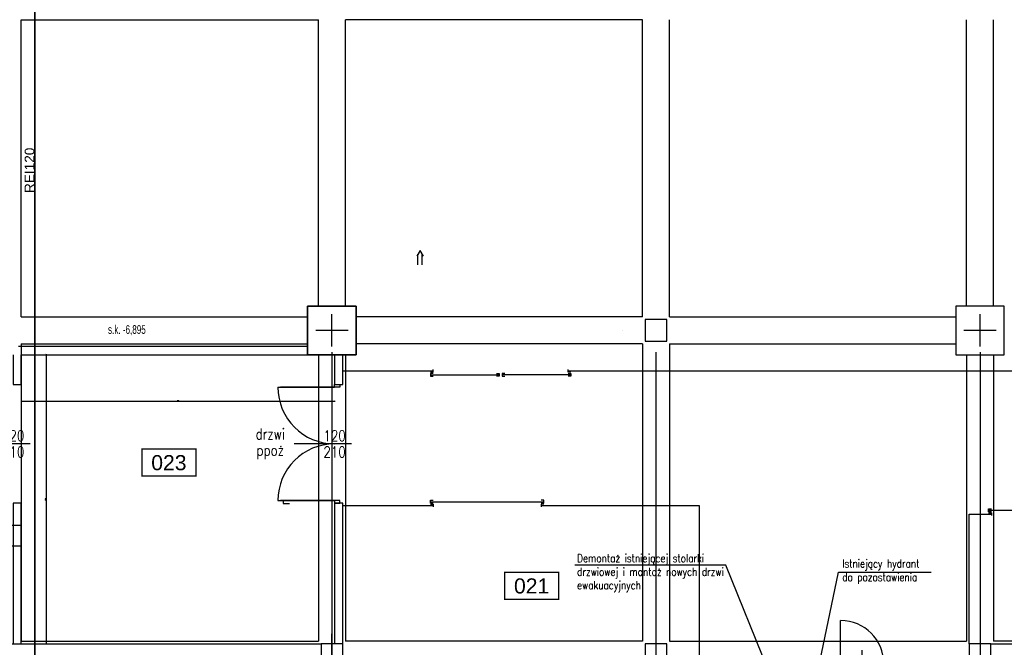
# Model space of a CAD drawing. Header units: centimetres. Extents: x -156440 to 298236, y -263599 to 81430.
# Tile 51 of 170: x 158244 to 176474, y -163097 to -151482. Entities that reach past the tile are written whole.
import ezdxf
from ezdxf.enums import TextEntityAlignment as Align

# ---------------------------------------------------------------- set-up
doc = ezdxf.new("R2010")
doc.units = ezdxf.units.CM
doc.header["$LTSCALE"] = 50
doc.header["$PDMODE"] = 35
doc.header["$PDSIZE"] = 0.1
for name, pattern in [('Kondygnacja -2$0$HIDDEN2', [4.7625, 3.175, -1.5875]), ('Linie przekrojowe$0$DASHDOT', [25.4, 12.7, -6.35, 0, -6.35]), ('Osie rzutów$0$DASHDOT2', [12.7, 6.35, -3.175, 0, -3.175])]:
    doc.linetypes.add(name, pattern=pattern)
doc.layers.get('0').update_dxf_attribs({"color": 8})
doc.layers.get('DEFPOINTS').update_dxf_attribs({"color": 8})
for name, color, linetype in [('bgde_centrale wentylacyjne', 3, 'Continuous'), ('Kondygnacja -2$0$ARCH_INFO_ETYK_DRZWI_IST', 8, 'Continuous'), ('Kondygnacja -2$0$ARCH_INFO_ODPORNOŚĆ OGNIOWA', 8, 'Continuous'), ('Kondygnacja -2$0$ARCH_INFO_OPISY', 8, 'Continuous'), ('Kondygnacja -2$0$ARCH_INFO_OPISY_IST', 8, 'Continuous'), ('Kondygnacja -2$0$ARCH_KONSTR_POWYŻEJ RZUTU_IST', 8, 'Kondygnacja -2$0$HIDDEN2'), ('Kondygnacja -2$0$ARCH_MUROWANE_IST', 9, 'Continuous'), ('Kondygnacja -2$0$ARCH_STAL_IST', 8, 'Continuous'), ('Kondygnacja -2$0$ARCH_WIDOK_IST', 8, 'Continuous'), ('Kondygnacja -2$0$ARCH_ŚLUSARKA_DRZWI_IST', 8, 'Continuous'), ('Kondygnacja -2$0$ARCH_ŻELBET_IST', 9, 'Continuous'), ('Osie rzutów$0$ARCH_INFO_OSIE_IST', 8, 'Osie rzutów$0$DASHDOT2'), ('Pomieszczenia -2$0$ARCH_INFO_AREA_ETYKIETY_200', 8, 'Continuous')]:
    doc.layers.add(name, color=color, linetype=linetype)
for name, color, linetype, lineweight in [('Kondygnacja -2$0$_SP KORYTA', 8, 'Continuous', 25), ('Kondygnacja -2$0$ARCH_INFO_WYMIARY', 8, 'Continuous', 9), ('Linie przekrojowe$0$ARCH_LINIE PRZEKROJOWE', 8, 'Continuous', 25)]:
    doc.layers.add(name, color=color, linetype=linetype, lineweight=lineweight)
doc.styles.add('Kondygnacja -2$0$Arial', font='ARIAL.TTF')
doc.styles.add('Kondygnacja -2$0$BIKTS', font='bikromsw.shx', dxfattribs={"width": 0.8})
doc.styles.add('Kondygnacja -2$0$Romans', font='Romans.shx', dxfattribs={"width": 0.7})
doc.styles.add('Kondygnacja -2$0$ROMANS-50-CM', font='romans.shx', dxfattribs={"width": 0.8, "height": 10})
doc.styles.add('Kondygnacja -2$0$Standard', font='txt')
doc.styles.add('Pomieszczenia -2$0$Arial', font='ARIAL.TTF')
doc.dimstyles.new('Kondygnacja -2$0$ISO-25', dxfattribs={"dimtxt": 2.5, "dimasz": 2.5, "dimexe": 1.25, "dimexo": 0.625, "dimtad": 1, "dimtxsty": 'Kondygnacja -2$0$Standard', "dimcen": 2.5, "dimadec": 0, "dimazin": 0, "dimtfac": 1, "dimtmove": 0, "dimatfit": 3, "dimfxl": 0, "dimarcsym": 0})
doc.dimstyles.new('Kondygnacja -2$0$Wymiary 1-100', dxfattribs={"dimtxt": 12, "dimasz": 10, "dimexe": 5, "dimexo": 0, "dimgap": 4, "dimtad": 1, "dimrnd": 0.5, "dimzin": 12, "dimdsep": 46, "dimtxsty": 'Kondygnacja -2$0$Romans', "dimblk": 'Kondygnacja -2$0$_Oblique', "dimcen": 10, "dimdle": 10, "dimclrt": 55, "dimazin": 0, "dimtfac": 1, "dimtmove": 1, "dimatfit": 3, "dimfxl": 0, "dimtolj": 1, "dimtzin": 0, "dimarcsym": 0})

# ---------------------------------------------------------------- blocks, each defined once
blk = doc.blocks.new('Osie rzutów')
at = {"layer": 'Osie rzutów$0$ARCH_INFO_OSIE_IST', "ltscale": 10}
for p, q in [((8660, 12510), (8660, 4623.26)), ((9260, 12510), (9260, 4623.26)), ((9860, 12510), (9860, 4623.26)), ((8660, 6170), (8660, 6230)), ((9860, 6170), (9860, 6230)), ((4436.04, 6200), (15156.54, 6200)), ((8690, 6200), (8630, 6200)), ((9890, 6200), (9830, 6200))]:
    blk.add_line(p, q, dxfattribs=at)
blk = doc.blocks.new('Linie przekrojowe')
at = {"layer": 'Linie przekrojowe$0$ARCH_LINIE PRZEKROJOWE', "linetype": 'Linie przekrojowe$0$DASHDOT', "ltscale": 5, "const_width": 3, "flags": 128}
blk.add_lwpolyline([(8110, 12660), (8110, 5500), (8760, 5500), (8760, 5178.6)], dxfattribs=at)
blk = doc.blocks.new('Kondygnacja -2$0$_Dot')
at = {"color": 0, "linetype": 'ByBlock', "lineweight": -2}
blk.add_line((-0.5, 0), (-1, 0), dxfattribs=at)
at = {"color": 0, "linetype": 'ByBlock', "const_width": 0.5}
blk.add_lwpolyline([(-0.25, 0, 1), (0.25, 0, 1)], format="xyb", close=True, dxfattribs=at)
blk = doc.blocks.new('Kondygnacja -2$0$_Oblique')
at = {"color": 0, "linetype": 'ByBlock', "lineweight": -2}
blk.add_line((-0.5, -0.5), (0.5, 0.5), dxfattribs=at)
blk = doc.blocks.new('*D186')
at = {"layer": 'DEFPOINTS', "color": 0}
for p in [(155614, -157682), (155476, -163032), (159104, -163032)]:
    blk.add_point(p, dxfattribs=at)
at = {"layer": 'Kondygnacja -2$0$ARCH_INFO_WYMIARY', "color": 0, "lineweight": -2}
for p, q in [((155484, -157682), (155471, -157682)), ((155476, -157672), (155476, -163042)), ((155484, -163032), (155471, -163032))]:
    blk.add_line(p, q, dxfattribs=at)
at = {"layer": 'Kondygnacja -2$0$ARCH_INFO_WYMIARY', "color": 0, "lineweight": -2, "xscale": 10, "yscale": 10, "zscale": 10}
for p, rotation in [((155476, -157682), 90), ((155476, -163032), 270)]:
    blk.add_blockref('Kondygnacja -2$0$_Oblique', p, dxfattribs=dict(at, rotation=rotation))
at = {"layer": 'Kondygnacja -2$0$ARCH_INFO_WYMIARY', "color": 55, "insert": (155466, -160357), "char_height": 12, "attachment_point": 5, "rotation": 90, "style": 'Kondygnacja -2$0$Romans'}
blk.add_mtext('\\A1;5350', dxfattribs=at)
blk = doc.blocks.new('*D188')
at = {"layer": 'DEFPOINTS', "color": 0}
for p in [(135715, -160843), (135715, -161204), (158265, -161204)]:
    blk.add_point(p, dxfattribs=at)
at = {"layer": 'Kondygnacja -2$0$ARCH_INFO_WYMIARY', "color": 0, "lineweight": -2}
for p, q in [((158275, -160843), (135705, -160843)), ((135715, -160851), (135715, -160838)), ((158265, -160851), (158265, -160838))]:
    blk.add_line(p, q, dxfattribs=at)
at = {"layer": 'Kondygnacja -2$0$ARCH_INFO_WYMIARY', "color": 0, "lineweight": -2, "xscale": 10, "yscale": 10, "zscale": 10, "rotation": 180}
blk.add_blockref('Kondygnacja -2$0$_Oblique', (135715, -160843), dxfattribs=at)
at = {"layer": 'Kondygnacja -2$0$ARCH_INFO_WYMIARY', "color": 0, "lineweight": -2, "xscale": 10, "yscale": 10, "zscale": 10}
blk.add_blockref('Kondygnacja -2$0$_Oblique', (158265, -160843), dxfattribs=at)
at = {"layer": 'Kondygnacja -2$0$ARCH_INFO_WYMIARY', "color": 55, "insert": (146990, -160833), "char_height": 12, "attachment_point": 5, "style": 'Kondygnacja -2$0$Romans'}
blk.add_mtext('\\A1;22550', dxfattribs=at)
blk = doc.blocks.new('*D196')
at = {"layer": 'DEFPOINTS', "color": 0}
for p in [(158274, -158065), (164074, -158065), (164074, -158543)]:
    blk.add_point(p, dxfattribs=at)
at = {"layer": 'Kondygnacja -2$0$ARCH_INFO_WYMIARY', "color": 0, "lineweight": -2}
for p, q in [((158264, -158543), (164084, -158543)), ((158274, -158535), (158274, -158548)), ((164074, -158535), (164074, -158548))]:
    blk.add_line(p, q, dxfattribs=at)
at = {"layer": 'Kondygnacja -2$0$ARCH_INFO_WYMIARY', "color": 0, "lineweight": -2, "xscale": 10, "yscale": 10, "zscale": 10, "rotation": 180}
blk.add_blockref('Kondygnacja -2$0$_Oblique', (158274, -158543), dxfattribs=at)
at = {"layer": 'Kondygnacja -2$0$ARCH_INFO_WYMIARY', "color": 0, "lineweight": -2, "xscale": 10, "yscale": 10, "zscale": 10}
blk.add_blockref('Kondygnacja -2$0$_Oblique', (164074, -158543), dxfattribs=at)
at = {"layer": 'Kondygnacja -2$0$ARCH_INFO_WYMIARY', "color": 55, "insert": (161174, -158533), "char_height": 12, "attachment_point": 5, "style": 'Kondygnacja -2$0$Romans'}
blk.add_mtext('\\A1;5800', dxfattribs=at)
blk = doc.blocks.new('*D247')
at = {"layer": 'DEFPOINTS', "color": 0}
for p in [(158274, -157682), (158274, -163032), (158734, -163032)]:
    blk.add_point(p, dxfattribs=at)
at = {"layer": 'Kondygnacja -2$0$ARCH_INFO_WYMIARY', "color": 0, "lineweight": -2}
for p, q in [((158726, -157682), (158739, -157682)), ((158734, -157672), (158734, -163042)), ((158726, -163032), (158739, -163032))]:
    blk.add_line(p, q, dxfattribs=at)
at = {"layer": 'Kondygnacja -2$0$ARCH_INFO_WYMIARY', "color": 0, "lineweight": -2, "xscale": 10, "yscale": 10, "zscale": 10}
for p, rotation in [((158734, -157682), 90), ((158734, -163032), 270)]:
    blk.add_blockref('Kondygnacja -2$0$_Oblique', p, dxfattribs=dict(at, rotation=rotation))
at = {"layer": 'Kondygnacja -2$0$ARCH_INFO_WYMIARY', "color": 55, "insert": (158724, -160357), "char_height": 12, "attachment_point": 5, "rotation": 90, "style": 'Kondygnacja -2$0$Romans'}
blk.add_mtext('\\A1;5350', dxfattribs=at)
blk = doc.blocks.new('*D200')
at = {"layer": 'DEFPOINTS', "color": 0}
for p in [(158265, -161221), (158265, -161482), (157174, -163032)]:
    blk.add_point(p, dxfattribs=at)
at = {"layer": 'Kondygnacja -2$0$ARCH_INFO_WYMIARY', "color": 0, "lineweight": -2}
for p, q in [((157164, -161221), (158275, -161221)), ((157174, -161229), (157174, -161216)), ((158265, -161229), (158265, -161216))]:
    blk.add_line(p, q, dxfattribs=at)
at = {"layer": 'Kondygnacja -2$0$ARCH_INFO_WYMIARY', "color": 0, "lineweight": -2, "xscale": 10, "yscale": 10, "zscale": 10, "rotation": 180}
blk.add_blockref('Kondygnacja -2$0$_Oblique', (157174, -161221), dxfattribs=at)
at = {"layer": 'Kondygnacja -2$0$ARCH_INFO_WYMIARY', "color": 0, "lineweight": -2, "xscale": 10, "yscale": 10, "zscale": 10}
blk.add_blockref('Kondygnacja -2$0$_Oblique', (158265, -161221), dxfattribs=at)
at = {"layer": 'Kondygnacja -2$0$ARCH_INFO_WYMIARY', "color": 55, "insert": (157720, -161211), "char_height": 12, "attachment_point": 5, "style": 'Kondygnacja -2$0$Romans'}
blk.add_mtext('\\A1;1091', dxfattribs=at)
blk = doc.blocks.new('Kondygnacja -2$0$DRZWI80')
blk.add_line((-40, 0), (-40, 80))
at = {"lineweight": -3}
for p, q in [((0, -25), (0, 25)), ((40, 0), (-40, 0))]:
    blk.add_line(p, q, dxfattribs=at)
for points in [[(-45, -10), (-40, -10), (-40, 0), (-45, 0)], [(40, -10), (45, -10), (45, 0), (40, 0)]]:
    blk.add_lwpolyline(points, close=True, dxfattribs=at)
blk.add_arc((-40, 0), 80, 0, 90, dxfattribs=at)
blk = doc.blocks.new('Kondygnacja -2$0$konstukcja stropu -2')
at = {"layer": 'Kondygnacja -2$0$ARCH_KONSTR_POWYŻEJ RZUTU_IST', "ltscale": 10}
for p, q in [((8085, 6775), (8635, 6775)), ((8085, 6225), (8085, 6775)), ((8635, 6245), (8635, 6775)), ((8685, 6245), (8685, 6775)), ((9235, 6775), (8685, 6775)), ((9235, 6225), (9235, 6775)), ((9285, 6225), (9285, 6775)), ((9835, 6245), (9835, 6775)), ((9885, 6245), (9885, 6775)), ((8085, 6225), (8615, 6225)), ((9235, 6225), (8705, 6225)), ((9285, 6225), (9815, 6225)), ((8085, 6175), (8085, 5625)), ((8085, 6175), (8615, 6175)), ((9235, 6175), (8705, 6175)), ((9235, 6175), (9235, 5625)), ((9285, 6175), (9285, 5625)), ((9285, 6175), (9815, 6175)), ((8635, 6155), (8635, 5625)), ((8685, 6155), (8685, 5625)), ((9835, 6155), (9835, 5625)), ((9885, 6155), (9885, 5625)), ((8085, 5625), (8635, 5625)), ((9235, 5625), (8685, 5625)), ((9285, 5625), (9835, 5625)), ((10435, 5625), (9885, 5625))]:
    blk.add_line(p, q, dxfattribs=at)
at = {"layer": 'Kondygnacja -2$0$ARCH_KONSTR_POWYŻEJ RZUTU_IST', "ltscale": 10, "style": 'Kondygnacja -2$0$BIKTS', "width": 0.7}
blk.add_text('s.k. -6,895', height=16, dxfattribs=at).set_placement((8245.5, 6193.6))
blk = doc.blocks.new('Pomieszczenia -2$0$etykieta_numer')
at = {"color": 0, "linetype": 'ByBlock', "const_width": 2.44}
blk.add_lwpolyline([(-50, -50), (-50, 0), (50, 0), (50, -50)], close=True, dxfattribs=at)
at = {"color": 0, "linetype": 'ByBlock', "style": 'Pomieszczenia -2$0$Arial'}
blk.add_attdef('AECAREA:NUMER_LOKALU', text='', height=28, dxfattribs=at).set_placement((0, -25), align=Align.MIDDLE)
blk = doc.blocks.new('sectionarrow.dwg')
for p, q in [((-260, 40), (-67, 40)), ((0, 0), (-100, 60)), ((-100, -60), (0, 0)), ((-260, -40), (-67, -40))]:
    blk.add_line(p, q)
blk = doc.blocks.new('*a741')
at = {"rotation": 90}
blk.add_blockref('sectionarrow.dwg', (144410, -155755), dxfattribs=at)
blk.add_blockref('sectionarrow.dwg', (144410, -155755), dxfattribs=at)

msp = doc.modelspace()

# ---------------------------------------------------------------- linework, layer by layer
at = {"elevation": -3480}
msp.add_lwpolyline([(163574.241, -156781.769), (164474.241, -156781.769), (164474.241, -157681.769), (163574.241, -157681.769)], close=True, dxfattribs=at)
at = {"layer": 'Kondygnacja -2$0$ARCH_INFO_OPISY_IST', "elevation": -3480}
for points in [[(166544.806, -158241.411, 0, 0, 0), (165595.381, -158241.411, 100, 0, 0), (165260.893, -158241.411, 0, 0, 0)], [(167753.676, -158241.411, 0, 0, 0), (168703.101, -158241.411, 100, 0, 0), (169037.589, -158241.411, 0, 0, 0)], [(167252.82, -160256.928, 0, 0, 0), (168202.245, -160256.928, 100, 0, 0), (168536.733, -160256.928, 0, 0, 0)]]:
    msp.add_lwpolyline(points, format="xyseb", dxfattribs=at)
at = {"layer": 'Kondygnacja -2$0$ARCH_MUROWANE_IST', "ltscale": 4}
for p, q in [((163574.241, -157531.769, -3480), (158224.241, -157531.769, -3480)), ((158274.241, -157681.769, -3480), (163574.241, -157681.769, -3480)), ((163574.241, -157681.769, -3480), (163574.241, -157531.769, -3480)), ((157174.241, -163031.769, -3480), (163824.241, -163031.769, -3480)), ((176224.241, -163031.769, -3480), (181824.241, -163031.769, -3480))]:
    msp.add_line(p, q, dxfattribs=at)
at = {"layer": 'Kondygnacja -2$0$ARCH_MUROWANE_IST', "ltscale": 4, "elevation": -3480}
for points in [[(158124.241, -157681.769), (158124.241, -158231.769), (158274.241, -158231.769), (158274.241, -157681.769)], [(158274.241, -163031.769), (158274.241, -160431.769), (158124.241, -160431.769), (158124.241, -163031.769)], [(164224.241, -163031.769), (164224.241, -160431.769), (164074.241, -160431.769), (164074.241, -163031.769)]]:
    msp.add_lwpolyline(points, dxfattribs=at)
msp.add_lwpolyline([(164074.241, -158231.769), (164224.241, -158231.769), (164224.241, -157681.769), (164074.241, -157681.769)], close=True, dxfattribs=at)
at = {"layer": 'Kondygnacja -2$0$ARCH_STAL_IST', "ltscale": 0.5}
for p, q in [((164224.241, -157981.769, -3480), (165899.241, -157981.769, -3480)), ((165849.241, -158051.846, -3480), (167124.241, -158051.846, -3480)), ((168449.241, -158051.846, -3480), (167174.241, -158051.846, -3480)), ((168399.241, -157981.769, -3480), (177899.241, -157981.769, -3480)), ((165848.385, -160401.692, -3480), (167948.385, -160401.692, -3480)), ((164224.241, -160471.769, -3480), (165898.385, -160471.769, -3480)), ((167898.385, -160471.769, -3480), (170824.241, -160471.769, -3480)), ((170824.241, -160471.769, -3480), (170824.241, -164981.769, -3480)), ((176184.564, -160561.692, -3480), (179399.241, -160561.692, -3480)), ((175824.241, -163031.769, -3480), (175824.241, -160631.769, -3480)), ((175824.241, -160631.769, -3480), (176234.564, -160631.769, -3480))]:
    msp.add_line(p, q, dxfattribs=at)
at = {"layer": 'Kondygnacja -2$0$ARCH_STAL_IST', "ltscale": 2, "elevation": -3480}
for points in [[(165849.241, -158006.769), (165899.241, -158006.769), (165899.241, -157956.769)], [(165899.241, -158026.846), (165849.241, -158026.846), (165849.241, -158076.846), (165899.241, -158076.846)], [(167074.241, -158026.846), (167124.241, -158026.846), (167124.241, -158076.846), (167074.241, -158076.846)], [(167224.241, -158026.846), (167174.241, -158026.846), (167174.241, -158076.846), (167224.241, -158076.846)], [(168449.241, -158006.769), (168399.241, -158006.769), (168399.241, -157956.769)], [(168399.241, -158026.846), (168449.241, -158026.846), (168449.241, -158076.846), (168399.241, -158076.846)], [(165898.385, -160426.692), (165848.385, -160426.692), (165848.385, -160376.692), (165898.385, -160376.692)], [(167898.385, -160426.692), (167948.385, -160426.692), (167948.385, -160376.692), (167898.385, -160376.692)], [(165848.385, -160446.769), (165898.385, -160446.769), (165898.385, -160496.769)], [(167948.385, -160446.769), (167898.385, -160446.769), (167898.385, -160496.769)], [(176234.564, -160586.692), (176184.564, -160586.692), (176184.564, -160536.692), (176234.564, -160536.692)], [(176184.564, -160606.769), (176234.564, -160606.769), (176234.564, -160656.769)]]:
    msp.add_lwpolyline(points, dxfattribs=at)
at = {"layer": 'Kondygnacja -2$0$ARCH_WIDOK_IST', "ltscale": 2}
msp.add_line((164024.241, -163581.428, -3480), (164024.241, -162848.555, -3480), dxfattribs=at)
at = {"layer": 'Kondygnacja -2$0$ARCH_ŚLUSARKA_DRZWI_IST'}
for p, q in [((164074.241, -158281.769, -3480), (163074.241, -158281.769, -3480)), ((158439.881, -159331.769, -3480), (157375.714, -159331.769, -3480)), ((164389.881, -159331.769, -3480), (163325.714, -159331.769, -3480)), ((164074.241, -160381.769, -3480), (163074.241, -160381.769, -3480))]:
    msp.add_line(p, q, dxfattribs=at)
at = {"layer": 'Kondygnacja -2$0$ARCH_ŚLUSARKA_DRZWI_IST', "elevation": -3480}
for points in [[(163024.241, -158281.769), (164074.241, -158281.769), (164074.241, -158231.769), (164174.241, -158231.769), (164174.241, -158281.769), (164074.241, -158281.769)], [(163024.241, -160381.769), (164074.241, -160381.769), (164074.241, -160431.769), (164174.241, -160431.769), (164174.241, -160381.769), (164074.241, -160381.769)], [(163119.716, -160381.769), (163119.716, -160438.166), (163236.762, -160438.166)]]:
    msp.add_lwpolyline(points, dxfattribs=at)
at = {"layer": 'Kondygnacja -2$0$ARCH_ŚLUSARKA_DRZWI_IST'}
for centre, start, end in [((164074.241, -158281.769, -3480), 180, 270), ((164074.241, -160381.769, -3480), 90, 180)]:
    msp.add_arc(centre, 1050, start, end, dxfattribs=at)
at = {"layer": 'Kondygnacja -2$0$ARCH_ŻELBET_IST', "ltscale": 4, "elevation": -3480}
for points in [[(163574.241, -157681.769), (164474.241, -157681.769), (164474.241, -156781.769), (163574.241, -156781.769)], [(175574.241, -157681.769), (176474.241, -157681.769), (176474.241, -156781.769), (175574.241, -156781.769)], [(169824.241, -157431.769), (170224.241, -157431.769), (170224.241, -157031.769), (169824.241, -157031.769)], [(163824.241, -163431.769), (164224.241, -163431.769), (164224.241, -163031.769), (163824.241, -163031.769)], [(169824.241, -163431.769), (170224.241, -163431.769), (170224.241, -163031.769), (169824.241, -163031.769)], [(175824.241, -163431.769), (176224.241, -163431.769), (176224.241, -163031.769), (175824.241, -163031.769)]]:
    msp.add_lwpolyline(points, close=True, dxfattribs=at)

# ---------------------------------------------------------------- block references
at = {"xscale": 10, "yscale": 10, "zscale": 10}
msp.add_blockref('Linie przekrojowe', (77424.241, -219231.769), dxfattribs=at)
at = {"layer": 'bgde_centrale wentylacyjne'}
msp.add_blockref('*a741', (21248.535, -1), dxfattribs=at)
at = {"layer": 'Kondygnacja -2$0$_SP KORYTA', "xscale": 10, "yscale": 10, "zscale": 10}
msp.add_blockref('Kondygnacja -2$0$konstukcja stropu -2', (77424.241, -219231.769, -3480), dxfattribs=at)
at = {"layer": 'Kondygnacja -2$0$ARCH_ŚLUSARKA_DRZWI_IST', "xscale": 10, "yscale": 10, "zscale": 10}
msp.add_blockref('Kondygnacja -2$0$DRZWI80', (173844.241, -163401.769, -3480), dxfattribs=at)
at = {"layer": 'Osie rzutów$0$ARCH_INFO_OSIE_IST', "xscale": 10, "yscale": 10, "zscale": 10}
msp.add_blockref('Osie rzutów', (77424.241, -219231.769), dxfattribs=at)
at = {"layer": 'Pomieszczenia -2$0$ARCH_INFO_AREA_ETYKIETY_200', "linetype": 'Continuous', "lineweight": -3}
ref = msp.add_blockref('Pomieszczenia -2$0$etykieta_numer', (161006.67, -159429.375, 6300), dxfattribs=dict(at, xscale=10, yscale=10, zscale=10))
ref.add_attrib('AECAREA:NUMBER', '023', dxfattribs={"layer": '0', "color": 0, "linetype": 'ByBlock', "height": 280, "style": 'Pomieszczenia -2$0$Arial'}).set_placement((161006.67, -159679.375, 6300), align=Align.MIDDLE)
ref = msp.add_blockref('Pomieszczenia -2$0$etykieta_numer', (167722.376, -161710.901, 6300), dxfattribs=dict(at, xscale=10, yscale=10, zscale=10))
ref.add_attrib('AECAREA:NUMBER', '021', dxfattribs={"layer": '0', "color": 0, "linetype": 'ByBlock', "height": 280, "style": 'Pomieszczenia -2$0$Arial'}).set_placement((167722.376, -161960.901, 6300), align=Align.MIDDLE)

# ---------------------------------------------------------------- texts
at = {"layer": 'Kondygnacja -2$0$ARCH_INFO_ETYK_DRZWI_IST', "char_height": 200, "width": 100, "attachment_point": 5, "line_spacing_factor": 0.9, "style": 'Kondygnacja -2$0$ROMANS-50-CM'}
for s, insert in [('120\\P210', (158124.241, -159331.769, -3480)), ('drzwi ppoż', (162882.252, -159331.769, -3480)), ('120\\P210', (164074.241, -159331.769, -3480))]:
    msp.add_mtext(s, dxfattribs=dict(at, insert=insert))
at = {"layer": 'Kondygnacja -2$0$ARCH_INFO_ODPORNOŚĆ OGNIOWA', "insert": (158427.201, -154269.048, -3480), "char_height": 180, "width": 533.32525, "attachment_point": 5, "rotation": 90, "style": 'Kondygnacja -2$0$Arial'}
msp.add_mtext('REI120', dxfattribs=at)
at = {"layer": 'Kondygnacja -2$0$ARCH_INFO_OPISY', "char_height": 150, "attachment_point": 1, "style": 'Kondygnacja -2$0$ROMANS-50-CM'}
for s, insert, width in [('Demontaż istniejącej stolarki drzwiowej i montaż nowych drzwi ewakuacyjnych', (168565.269, -161373.323, -3480), 3062.42406), ('Istniejący hydrant\\Pdo pozostawienia', (173473.542, -161472.394, -3480), 3279.47266)]:
    msp.add_mtext(s, dxfattribs=dict(at, insert=insert, width=width))

# ---------------------------------------------------------------- dimensions: what is measured, and where the dimension line sits
at = {"layer": 'Kondygnacja -2$0$ARCH_INFO_WYMIARY'}
for base, p1, p2, picture, middle in [((155476.276, -163031.769, -3480), (155614.241, -157681.769, -3480), (159103.706, -163031.769, -3480), '*D186', (155466.276, -160356.769, -3480)), ((158733.504, -163031.769, -3480), (158274.241, -157681.769, -3480), (158274.241, -163031.769, -3480), '*D247', (158723.504, -160356.769, -3480))]:
    dim = msp.add_linear_dim(base=base, p1=p1, p2=p2, angle=90, dimstyle='Kondygnacja -2$0$Wymiary 1-100', dxfattribs=at)
    dim.commit()
    dim.dimension.update_dxf_attribs({"geometry": picture, "text_midpoint": middle})
for base, p1, p2, picture, middle in [((164074.241, -158542.917, -3480), (158274.241, -158065.177, -3480), (164074.241, -158065.177, -3480), '*D196', (161174.241, -158532.917, -3480)), ((135715.196, -160843.237, -3480), (158265.196, -161204.191, -3480), (135715.196, -161204.191, -3480), '*D188', (146990.196, -160833.237, -3480)), ((158265.19613, -161221.35871, -3480), (157174.24109, -163031.76941, -3480), (158265.19613, -161482.04245, -3480), '*D200', (157719.71861, -161211.35871, -3480))]:
    dim = msp.add_linear_dim(base=base, p1=p1, p2=p2, dimstyle='Kondygnacja -2$0$Wymiary 1-100', dxfattribs=at)
    dim.commit()
    dim.dimension.update_dxf_attribs({"geometry": picture, "text_midpoint": middle})

# ---------------------------------------------------------------- leaders
at = {"layer": 'Kondygnacja -2$0$ARCH_INFO_OPISY'}
for points in [[(172406.896, -164270.303, -3480), (171320.712, -161575.889, -3480), (168520.603, -161575.889, -3480)], [(172964.729, -163827.775, -3480), (173404.551, -161707.374, -3480), (175121.716, -161707.374, -3480)]]:
    msp.add_leader(points, dimstyle='Kondygnacja -2$0$ISO-25', override={"dimscale": 5, "dimasz": 2, "dimtad": 0, "dimldrblk": 'Kondygnacja -2$0$_Dot'}, dxfattribs=at)

doc.saveas('drawing.dxf')
